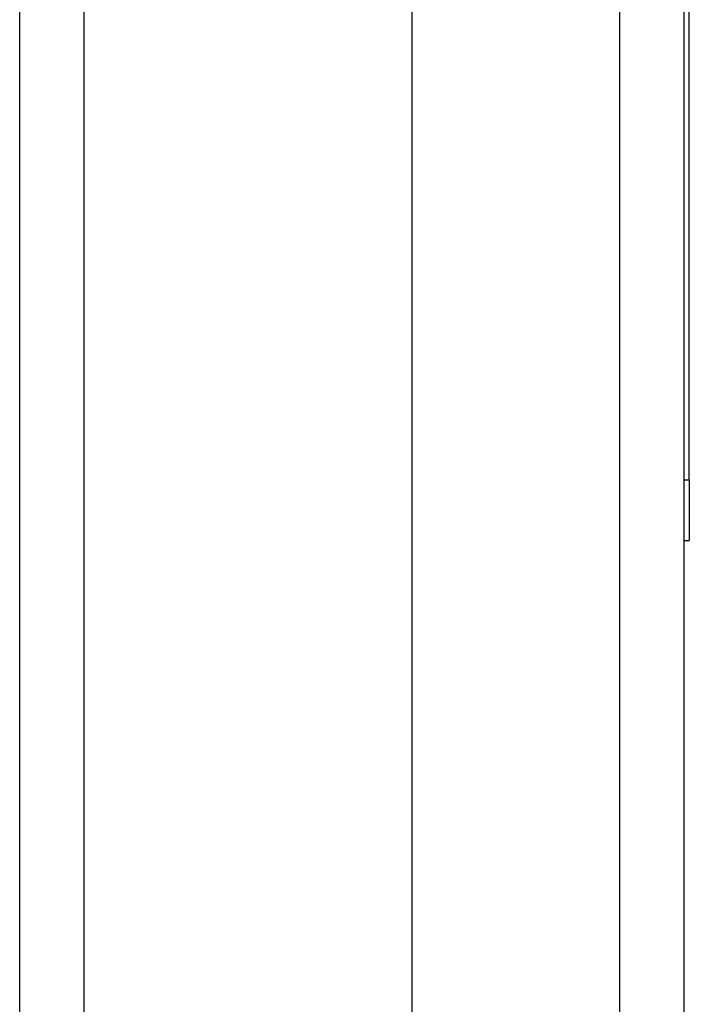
# Model space of a CAD drawing. Header units: inches. Extents: x 7 to 130, y 9 to 81.
# Tile 15 of 61: x 53.653 to 54.526, y 50.153 to 51.436. Entities that reach past the tile are written whole.
import ezdxf

# ---------------------------------------------------------------- set-up
doc = ezdxf.new("R2010")
doc.units = ezdxf.units.IN
doc.header["$MEASUREMENT"] = 0
doc.layers.add('Visible Edges(ANSI)', color=7, linetype='Continuous', lineweight=25)
doc.layers.add('Visible Tangent Edges(ANSI)', color=7, linetype='Continuous', lineweight=25)

msp = doc.modelspace()

# ---------------------------------------------------------------- linework, layer by layer
at = {"layer": 'Visible Edges(ANSI)'}
for p, q in [((53.6531, 53.5061), (53.6531, 37.6741)), ((54.1649, 38.2988), (54.1649, 52.8814)), ((54.5193, 38.4873), (54.5193, 52.693)), ((54.5261, 50.8358), (54.5261, 52.6711)), ((54.5261, 50.8358), (54.5261, 50.7571)), ((54.5193, 50.7571), (54.5261, 50.7571))]:
    msp.add_line(p, q, dxfattribs=at)
at = {"layer": 'Visible Tangent Edges(ANSI)'}
for p, q in [((53.7371, 37.6741), (53.7371, 53.5061)), ((54.4353, 52.808), (54.4353, 38.3723)), ((54.5261, 50.8358), (54.5193, 50.8358))]:
    msp.add_line(p, q, dxfattribs=at)

doc.saveas('drawing.dxf')
